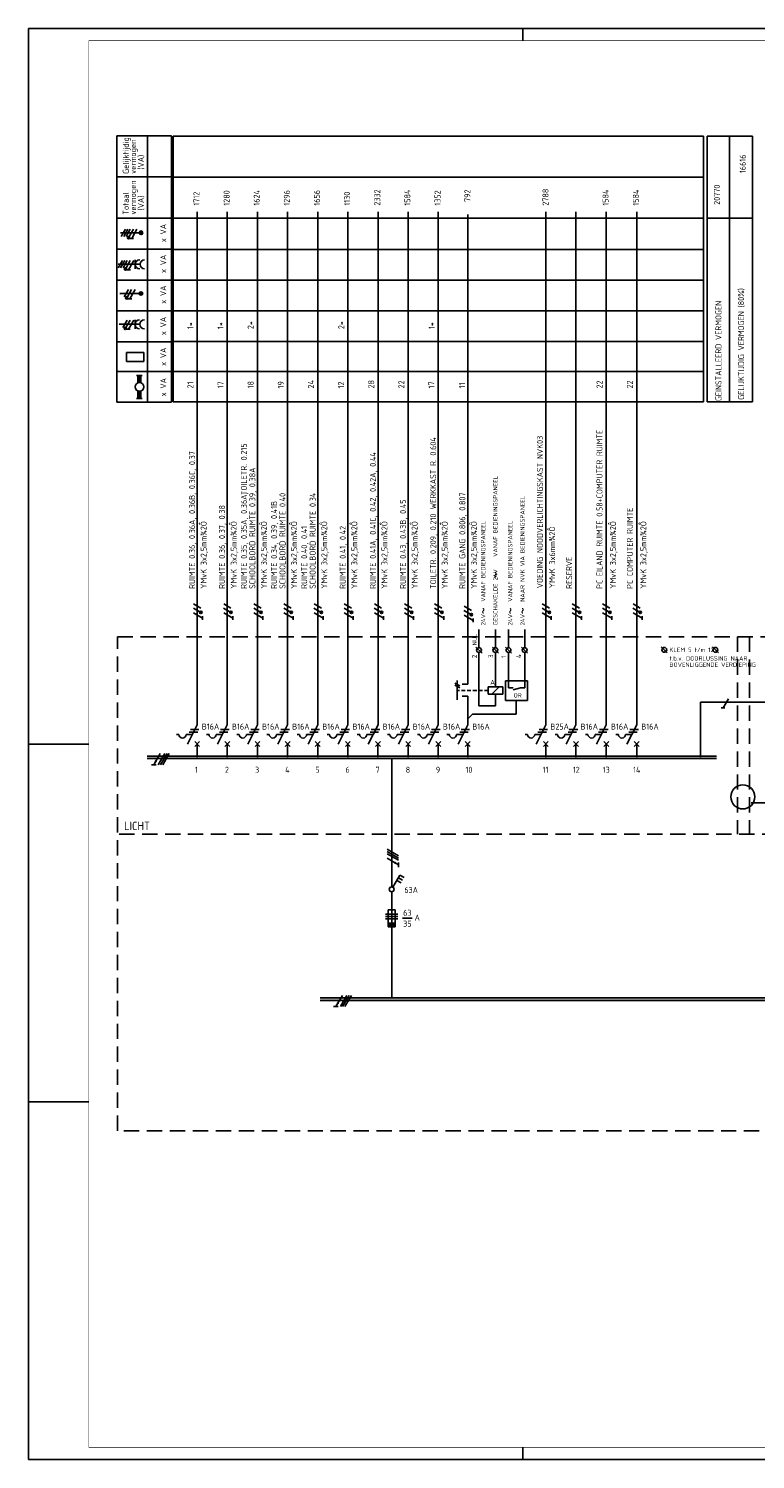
# Model space of a CAD drawing. Header units: millimetres. Extents: x 0 to 841, y 0 to 594.
# Tile 1 of 3: x 0 to 301, y 0 to 594. Entities that reach past the tile are written whole.
import ezdxf
from ezdxf.enums import TextEntityAlignment as Align

# ---------------------------------------------------------------- set-up
doc = ezdxf.new("R2010")
doc.units = ezdxf.units.MM
doc.linetypes.add('HIDDEN', pattern=[9.525, 6.35, -3.175])
doc.layers.get('0').update_dxf_attribs({"linetype": 'CONTINUOUS'})
for name, color, linetype in [('1', 7, 'CONTINUOUS'), ('40', 1, 'CONTINUOUS'), ('70', 1, 'CONTINUOUS'), ('71', 2, 'CONTINUOUS'), ('73', 4, 'CONTINUOUS'), ('EL$2B---_KADER', 4, 'CONTINUOUS'), ('LIJN018', 210, 'CONTINUOUS'), ('LIJN025', 10, 'CONTINUOUS'), ('LIJN035', 50, 'CONTINUOUS'), ('LIJN050', 90, 'CONTINUOUS'), ('TEKST18', 210, 'CONTINUOUS'), ('TEKST25', 10, 'CONTINUOUS'), ('TEKST35', 50, 'CONTINUOUS'), ('TEKST50', 90, 'CONTINUOUS')]:
    doc.layers.add(name, color=color, linetype=linetype)
doc.styles.add('5_0', font='iso.shx')
doc.styles.add('ISO', font='ISO.SHX')
doc.styles.add('NEN', font='iso.shx')
doc.styles.add('ROMAND', font='romand')
doc.styles.get("Standard").update_dxf_attribs({"font": 'iso.shx'})

# ---------------------------------------------------------------- blocks, each defined once
blk = doc.blocks.new('A1')
at = {"layer": 'LIJN025'}
for p, q in [((205, 589), (205, 594)), ((0, 297), (25, 297)), ((0, 148.5), (25, 148.5)), ((205, 0), (205, 5))]:
    blk.add_line(p, q, dxfattribs=at)
blk.add_lwpolyline([(0, 0), (0, 594), (841, 594), (841, 0)], close=True, dxfattribs=at)
at = {"layer": 'LIJN050', "const_width": 0.2}
blk.add_lwpolyline([(836, 5), (836, 589), (25, 589), (25, 5)], close=True, dxfattribs=at)
at = {"layer": 'TEKST25', "style": 'ROMAND', "width": 2.899115}
blk.add_attdef('STATUS', text='', height=2.5, dxfattribs=at).set_placement((795, 71.5), (834, 71.5), align=Align.FIT)
at = {"layer": 'TEKST25', "style": 'ISO'}
for tag, p in [('E', (796.25, 66)), ('NAAM-E', (807.75, 66)), ('DATUM-E', (826, 66)), ('D', (796.25, 61)), ('NAAM-D', (807.75, 61)), ('DATUM-D', (826, 61)), ('C', (796.25, 56)), ('B', (796.25, 51)), ('NAAM-B', (807.75, 51)), ('NAAM-C', (807.75, 56)), ('DATUM-B', (826, 51)), ('DATUM-C', (826, 56)), ('A', (796.25, 46)), ('NAAM-A', (807.75, 46)), ('DATUM-A', (826, 46))]:
    blk.add_attdef(tag, text='', height=2.5, dxfattribs=at).set_placement(p, align=Align.CENTER)
for tag, p in [('DATUM', (673.75, 36.25)), ('SCHAAL', (709, 36.25)), ('GETEKEND', (739.25, 36.25)), ('GECONTOL.', (774, 36.25)), ('FORMAAT', (804.25, 28.25))]:
    blk.add_attdef(tag, p, '', height=2.5, dxfattribs=at)
at = {"layer": 'TEKST35', "style": 'ISO'}
for tag, p in [('PROJECT', (675.5, 72.5)), ('PLAATS', (675.5, 63.5)), ('INSTALLATIE-REGEL1', (675.5, 52.5)), ('INSTALLATIE-REGEL2', (675.5, 43.5))]:
    blk.add_attdef(tag, p, '', height=4, dxfattribs=at)
blk.add_attdef('PROJ.NR.', text='', height=4, dxfattribs=at).set_placement((822, 23), align=Align.CENTER)
at = {"layer": 'TEKST50', "style": 'ISO'}
blk.add_attdef('FILE-NAAM', text='', height=5, dxfattribs=at).set_placement((814.5, 7.5), align=Align.CENTER)
blk = doc.blocks.new('RWS035')
at = {"layer": '71'}
for p, q in [((-2, 8), (2, 8)), ((-1, 2.83), (-1, 8)), ((1, 2.83), (1, 8)), ((2, -8), (-2, -8)), ((-1, -2.83), (-1, -8)), ((1, -2.83), (1, -8))]:
    blk.add_line(p, q, dxfattribs=at)
blk.add_circle((0, 0), 3, dxfattribs=at)
for points in [[(-1, 3), (1, 3), (-1, 8), (1, 8)], [(-1, 3), (-1, 2.9), (0, 3)], [(1, 2.9), (1, 3), (0.1, 3)], [(-1, -3), (-1, -2.9), (-0.1, -3)], [(-1, -8), (1, -8), (-1, -3), (1, -3)], [(1, -3), (1, -2.9), (0.1, -3)]]:
    blk.add_solid(points, dxfattribs=at)
blk = doc.blocks.new('RWS075')
at = {"layer": '71'}
blk.add_line((2, 0), (0, -2), dxfattribs=at)
blk = doc.blocks.new('RWS023', base_point=(227, 181))
at = {"layer": '40', "style": 'NEN'}
blk.add_text('~', height=5, dxfattribs=at).set_placement((223.5, 179.5))

msp = doc.modelspace()

# ---------------------------------------------------------------- linework, layer by layer
at = {"color": 10}
for p, q in [((54.61, 293.04), (51.91, 288.35)), ((56.49, 293.04), (53.78, 288.35)), ((57.42, 293.04), (54.72, 288.35)), ((57.42, 293.04), (54.72, 288.35)), ((58.36, 293.04), (55.66, 288.35)), ((52.84, 288.35), (50.97, 288.35)), ((148.79, 253.29), (153.47, 250.58)), ((148.79, 252.35), (153.47, 249.65)), ((148.79, 252.35), (153.47, 249.65)), ((148.79, 251.42), (153.47, 248.71)), ((148.79, 249.54), (153.47, 246.83)), ((153.47, 247.77), (153.47, 245.9)), ((130.15, 192.65), (127.44, 187.97)), ((132.03, 192.65), (129.32, 187.97)), ((132.96, 192.65), (130.26, 187.97)), ((132.96, 192.65), (130.26, 187.97)), ((133.9, 192.65), (131.19, 187.97)), ((128.38, 187.97), (126.51, 187.97))]:
    msp.add_line(p, q, dxfattribs=at)
for p, q in [((57.42, 293.04), (54.72, 288.35)), ((148.79, 252.35), (153.47, 249.65)), ((132.96, 192.65), (130.26, 187.97))]:
    msp.add_line(p, q)
at = {"color": 10, "const_width": 0.469}
for points in [[(52.92, 289.64, 1), (52.51, 289.87, 1)], [(152.18, 247.85, 1), (151.95, 247.44, 1)], [(128.46, 189.26, 1), (128.05, 189.49, 1)]]:
    msp.add_lwpolyline(points, format="xyb", close=True, dxfattribs=at)
at = {"layer": '1', "color": 1}
for p, q in [((40.18, 510.67), (38.43, 507.64)), ((41.18, 510.67), (39.43, 507.64)), ((42.18, 510.67), (40.43, 507.64)), ((43.43, 510.67), (41.7, 507.68)), ((44.93, 510.67), (42.74, 506.88)), ((38.91, 497.67), (37.16, 494.64)), ((39.91, 497.67), (38.16, 494.64)), ((40.91, 497.67), (39.16, 494.64)), ((42.16, 497.67), (40.43, 494.68)), ((43.66, 497.67), (41.47, 493.88)), ((41.42, 485.65), (39.67, 482.62)), ((42.67, 485.65), (40.95, 482.67)), ((44.17, 485.65), (41.99, 481.87)), ((40.82, 472.95), (39.07, 469.92)), ((42.07, 472.95), (40.35, 469.97)), ((43.57, 472.95), (41.39, 469.17)), ((71.36, 351.66), (68.37, 353.38)), ((71.43, 353.38), (68.4, 355.13)), ((72.18, 349.22), (68.4, 351.41)), ((83.86, 351.66), (80.87, 353.38)), ((83.93, 353.38), (80.9, 355.13)), ((84.68, 349.22), (80.9, 351.41)), ((96.36, 351.66), (93.37, 353.38)), ((96.43, 353.38), (93.4, 355.13)), ((97.18, 349.22), (93.4, 351.41)), ((108.86, 351.66), (105.87, 353.38)), ((108.93, 353.38), (105.9, 355.13)), ((109.68, 349.22), (105.9, 351.41)), ((121.36, 351.66), (118.37, 353.38)), ((121.43, 353.38), (118.4, 355.13)), ((122.18, 349.22), (118.4, 351.41)), ((133.86, 351.66), (130.87, 353.38)), ((133.93, 353.38), (130.9, 355.13)), ((134.68, 349.22), (130.9, 351.41)), ((146.36, 351.66), (143.37, 353.38)), ((146.43, 353.38), (143.4, 355.13)), ((147.18, 349.22), (143.4, 351.41)), ((158.86, 351.66), (155.87, 353.38)), ((158.93, 353.38), (155.9, 355.13)), ((159.68, 349.22), (155.9, 351.41)), ((171.36, 351.66), (168.37, 353.38)), ((171.43, 353.38), (168.4, 355.13)), ((172.18, 349.22), (168.4, 351.41)), ((183.56, 350.72), (180.57, 352.45)), ((184.39, 348.29), (180.6, 350.47)), ((183.64, 352.45), (180.61, 354.2)), ((215.96, 351.66), (212.97, 353.38)), ((216.03, 353.38), (213, 355.13)), ((216.78, 349.22), (213, 351.41)), ((228.46, 351.66), (225.47, 353.38)), ((228.53, 353.38), (225.5, 355.13)), ((229.28, 349.22), (225.5, 351.41)), ((241.06, 351.66), (238.07, 353.38)), ((241.13, 353.38), (238.1, 355.13)), ((241.88, 349.22), (238.1, 351.41)), ((253.66, 351.66), (250.67, 353.38)), ((253.73, 353.38), (250.7, 355.13)), ((254.48, 349.22), (250.7, 351.41)), ((176.8, 322.27), (178.8, 321.12)), ((176.8, 321.47), (178.8, 320.32)), ((290.31, 315.82), (288.13, 312.03)), ((148.09, 226.4), (153.09, 226.4)), ((153.09, 226.4), (148.09, 226.4)), ((148.09, 225.4), (153.09, 225.4)), ((148.09, 224.4), (153.09, 224.4))]:
    msp.add_line(p, q, dxfattribs=at)
at = {"layer": '1', "color": 1, "linetype": 'HIDDEN', "ltscale": 0.25}
msp.add_line((190.62, 319.26), (177.8, 319.26), dxfattribs=at)
at = {"layer": '1', "color": 2}
for p, q in [((190.64, 320.75), (196.64, 320.75)), ((190.64, 320.75), (190.64, 317.75)), ((196.64, 317.75), (190.64, 317.75)), ((196.64, 320.75), (196.64, 317.75)), ((65.9, 296.97), (69.92, 305)), ((78.4, 296.97), (82.42, 305)), ((90.9, 296.97), (94.92, 305)), ((103.4, 296.97), (107.42, 305)), ((115.9, 296.97), (119.92, 305)), ((128.4, 296.97), (132.42, 305)), ((140.9, 296.97), (144.92, 305)), ((153.4, 296.97), (157.42, 305)), ((165.9, 296.97), (169.92, 305)), ((178.11, 296.97), (182.12, 305)), ((210.5, 296.97), (214.52, 305)), ((223, 296.97), (227.02, 305)), ((235.6, 296.97), (239.62, 305)), ((248.2, 296.97), (252.22, 305)), ((61.32, 300.97), (62.32, 300.97)), ((65.32, 300.97), (67.9, 300.97)), ((73.82, 300.97), (74.82, 300.97)), ((77.82, 300.97), (80.4, 300.97)), ((86.32, 300.97), (87.32, 300.97)), ((90.32, 300.97), (92.9, 300.97)), ((98.82, 300.97), (99.82, 300.97)), ((102.82, 300.97), (105.4, 300.97)), ((111.32, 300.97), (112.32, 300.97)), ((115.32, 300.97), (117.9, 300.97)), ((123.82, 300.97), (124.82, 300.97)), ((127.82, 300.97), (130.4, 300.97)), ((136.32, 300.97), (137.32, 300.97)), ((140.32, 300.97), (142.9, 300.97)), ((148.82, 300.97), (149.82, 300.97)), ((152.82, 300.97), (155.4, 300.97)), ((161.32, 300.97), (162.32, 300.97)), ((165.32, 300.97), (167.9, 300.97)), ((173.52, 300.97), (174.52, 300.97)), ((177.52, 300.97), (180.11, 300.97)), ((205.92, 300.97), (206.92, 300.97)), ((209.92, 300.97), (212.5, 300.97)), ((218.42, 300.97), (219.42, 300.97)), ((222.42, 300.97), (225, 300.97)), ((231.02, 300.97), (232.02, 300.97)), ((235.02, 300.97), (237.6, 300.97)), ((243.62, 300.97), (244.62, 300.97)), ((247.62, 300.97), (250.2, 300.97)), ((149.09, 221.15), (149.09, 228.15)), ((149.09, 228.15), (152.09, 228.15)), ((152.09, 228.15), (152.09, 221.15)), ((152.09, 222.65), (149.09, 222.65)), ((152.09, 222.4), (149.09, 222.4)), ((152.09, 222.15), (149.09, 222.15)), ((152.09, 221.9), (149.09, 221.9)), ((152.09, 221.65), (149.09, 221.65)), ((152.09, 221.4), (149.09, 221.4)), ((152.09, 221.15), (149.09, 221.15))]:
    msp.add_line(p, q, dxfattribs=at)
at = {"layer": '1', "color": 1}
for centre in [(41.46, 507.24), (40.19, 494.24), (40.7, 482.23), (40.1, 469.53), (71.43, 351.63), (83.93, 351.63), (96.43, 351.63), (108.93, 351.63), (121.43, 351.63), (133.93, 351.63), (146.43, 351.63), (158.93, 351.63), (171.43, 351.63), (183.64, 350.7), (216.03, 351.63), (228.53, 351.63), (241.13, 351.63), (253.73, 351.63)]:
    msp.add_circle(centre, 0.5, dxfattribs=at)
at = {"layer": '1', "color": 2}
for centre in [(63.82, 300.97), (76.32, 300.97), (88.82, 300.97), (101.32, 300.97), (113.82, 300.97), (126.32, 300.97), (138.82, 300.97), (151.32, 300.97), (163.82, 300.97), (176.02, 300.97), (208.42, 300.97), (220.92, 300.97), (233.52, 300.97), (246.12, 300.97)]:
    msp.add_arc(centre, 1.5, 180, 0, dxfattribs=at)
at = {"layer": '70'}
for p, q in [((43.52, 506.88), (41.97, 506.88)), ((42.25, 493.88), (40.7, 493.88)), ((42.76, 481.87), (41.21, 481.87)), ((42.16, 469.17), (40.61, 469.17)), ((72.17, 348.51), (72.17, 350.06)), ((84.67, 348.51), (84.67, 350.06)), ((97.17, 348.51), (97.17, 350.06)), ((109.67, 348.51), (109.67, 350.06)), ((122.17, 348.51), (122.17, 350.06)), ((134.67, 348.51), (134.67, 350.06)), ((147.17, 348.51), (147.17, 350.06)), ((159.67, 348.51), (159.67, 350.06)), ((172.17, 348.51), (172.17, 350.06)), ((184.38, 347.57), (184.38, 349.13)), ((216.77, 348.51), (216.77, 350.06)), ((229.27, 348.51), (229.27, 350.06)), ((241.87, 348.51), (241.87, 350.06)), ((254.47, 348.51), (254.47, 350.06)), ((288.81, 312.03), (287.26, 312.03)), ((67.15, 302.97), (70.65, 302.97)), ((79.65, 302.97), (83.15, 302.97)), ((92.15, 302.97), (95.65, 302.97)), ((104.65, 302.97), (108.15, 302.97)), ((117.15, 302.97), (120.65, 302.97)), ((129.65, 302.97), (133.15, 302.97)), ((142.15, 302.97), (145.65, 302.97)), ((154.65, 302.97), (158.15, 302.97)), ((167.15, 302.97), (170.65, 302.97)), ((179.36, 302.97), (182.86, 302.97)), ((211.75, 302.97), (215.25, 302.97)), ((224.25, 302.97), (227.75, 302.97)), ((236.85, 302.97), (240.35, 302.97)), ((249.45, 302.97), (252.95, 302.97)), ((66.65, 301.97), (70.15, 301.97)), ((79.15, 301.97), (82.65, 301.97)), ((91.65, 301.97), (95.15, 301.97)), ((104.15, 301.97), (107.65, 301.97)), ((116.65, 301.97), (120.15, 301.97)), ((129.15, 301.97), (132.65, 301.97)), ((141.65, 301.97), (145.15, 301.97)), ((154.15, 301.97), (157.65, 301.97)), ((166.65, 301.97), (170.15, 301.97)), ((178.86, 301.97), (182.36, 301.97)), ((211.25, 301.97), (214.75, 301.97)), ((223.75, 301.97), (227.25, 301.97)), ((236.35, 301.97), (239.85, 301.97)), ((248.95, 301.97), (252.45, 301.97)), ((155.11, 224.66), (159.11, 224.66))]:
    msp.add_line(p, q, dxfattribs=at)
at = {"layer": '70', "const_width": 0.5}
for points in [[(41.21, 507.24, 1), (41.71, 507.24, 1)], [(39.94, 494.24, 1), (40.44, 494.24, 1)], [(40.45, 482.23, 1), (40.95, 482.23, 1)], [(39.85, 469.53, 1), (40.35, 469.53, 1)], [(71.43, 351.88, 1), (71.43, 351.38, 1)], [(83.93, 351.88, 1), (83.93, 351.38, 1)], [(96.43, 351.88, 1), (96.43, 351.38, 1)], [(108.93, 351.88, 1), (108.93, 351.38, 1)], [(121.43, 351.88, 1), (121.43, 351.38, 1)], [(133.93, 351.88, 1), (133.93, 351.38, 1)], [(146.43, 351.88, 1), (146.43, 351.38, 1)], [(158.93, 351.88, 1), (158.93, 351.38, 1)], [(171.43, 351.88, 1), (171.43, 351.38, 1)], [(183.64, 350.95, 1), (183.64, 350.45, 1)]]:
    msp.add_lwpolyline(points, format="xyb", close=True, dxfattribs=at)
at = {"layer": '70'}
for centre, start, end in [((216.03, 351.63), 90, 270), ((216.03, 351.63), 270, 90), ((228.53, 351.63), 90, 270), ((228.53, 351.63), 270, 90), ((241.13, 351.63), 90, 270), ((241.13, 351.63), 270, 90), ((253.73, 351.63), 90, 270), ((253.73, 351.63), 270, 90)]:
    msp.add_arc(centre, 0.25, start, end, dxfattribs=at)
at = {"layer": '71'}
for p, q in [((37.12, 496.15), (46.21, 496.15)), ((44.21, 494.27), (44.21, 498.03)), ((37.52, 471.25), (46.12, 471.25)), ((44.12, 469.37), (44.12, 473.13)), ((40.59, 459.56), (47.77, 459.56)), ((40.59, 455.8), (40.59, 459.56)), ((47.77, 455.8), (47.77, 459.56)), ((40.59, 455.8), (47.77, 455.8)), ((188.06, 334.74), (185.56, 337.24)), ((194.85, 334.74), (192.35, 337.24)), ((200.3, 334.74), (197.8, 337.24)), ((207, 334.74), (204.5, 337.24)), ((264.92, 334.85), (262.42, 337.35)), ((286.12, 334.85), (283.62, 337.35)), ((177.8, 323.37), (177.8, 315.37)), ((182.12, 321.87), (179.8, 321.87)), ((197.8, 323.17), (197.8, 315.07)), ((206.9, 323.17), (197.8, 323.17)), ((206.9, 315.07), (206.9, 323.17)), ((182.12, 316.87), (179.8, 316.87)), ((197.8, 315.07), (206.9, 315.07)), ((204.04, 320.25), (200.94, 319.49)), ((70.92, 295.97), (68.92, 297.97)), ((68.92, 295.97), (70.92, 297.97)), ((83.42, 295.97), (81.42, 297.97)), ((81.42, 295.97), (83.42, 297.97)), ((95.92, 295.97), (93.92, 297.97)), ((93.92, 295.97), (95.92, 297.97)), ((108.42, 295.97), (106.42, 297.97)), ((106.42, 295.97), (108.42, 297.97)), ((120.92, 295.97), (118.92, 297.97)), ((118.92, 295.97), (120.92, 297.97)), ((133.42, 295.97), (131.42, 297.97)), ((131.42, 295.97), (133.42, 297.97)), ((143.92, 295.97), (145.92, 297.97)), ((145.92, 295.97), (143.92, 297.97)), ((156.42, 295.97), (158.42, 297.97)), ((158.42, 295.97), (156.42, 297.97)), ((168.92, 295.97), (170.92, 297.97)), ((170.92, 295.97), (168.92, 297.97)), ((181.12, 295.97), (183.12, 297.97)), ((183.12, 295.97), (181.12, 297.97)), ((213.52, 295.97), (215.52, 297.97)), ((215.52, 295.97), (213.52, 297.97)), ((228.02, 295.97), (226.02, 297.97)), ((226.02, 295.97), (228.02, 297.97)), ((240.62, 295.97), (238.62, 297.97)), ((238.62, 295.97), (240.62, 297.97)), ((251.22, 295.97), (253.22, 297.97)), ((253.22, 295.97), (251.22, 297.97)), ((151.1, 237.51), (154, 242.53)), ((152.75, 240.37), (154.48, 239.37)), ((153.37, 241.45), (155.1, 240.45)), ((154, 242.53), (155.73, 241.53))]:
    msp.add_line(p, q, dxfattribs=at)
for centre, radius in [((46.61, 509.23), 0.75), ((46.61, 509.23), 0.5), ((46.61, 509.23), 0.25), ((46.55, 484.04), 0.75), ((46.55, 484.04), 0.5), ((46.55, 484.04), 0.25), ((186.81, 335.99), 1), ((193.6, 335.99), 1), ((199.05, 335.99), 1), ((205.75, 335.99), 1), ((263.67, 336.1), 1), ((284.87, 336.1), 1), ((150.59, 236.65), 1)]:
    msp.add_circle(centre, radius, dxfattribs=at)
for centre in [(46.09, 496.15), (48.09, 496.15), (46, 471.25), (48, 471.25)]:
    msp.add_arc(centre, 1.88, 90, 270, dxfattribs=at)
at = {"layer": '73'}
for p, q in [((49.19, 291.98), (285.39, 291.98)), ((49.19, 290.98), (285.39, 290.98)), ((120.94, 191.58), (814.99, 191.58)), ((120.94, 190.58), (814.99, 190.58))]:
    msp.add_line(p, q, dxfattribs=at)
for points in [[(285.39, 290.98), (285.39, 291.98), (49.19, 290.98), (49.19, 291.98)], [(814.99, 190.58), (814.99, 191.58), (120.94, 190.58), (120.94, 191.58)]]:
    msp.add_solid(points, dxfattribs=at)
at = {"layer": 'LIJN018', "color": 9, "linetype": 'Continuous'}
for p, q in [((59.92, 549.33), (279.92, 549.33)), ((59.92, 438.99), (59.92, 549.33)), ((59.92, 532.33), (279.92, 532.33)), ((59.92, 515.36), (279.92, 515.36)), ((59.92, 502.36), (279.92, 502.36)), ((59.92, 489.59), (279.92, 489.59)), ((59.92, 476.79), (279.92, 476.79)), ((59.92, 464.09), (279.92, 464.09)), ((59.92, 451.59), (279.92, 451.59)), ((59.92, 438.99), (279.92, 438.99))]:
    msp.add_line(p, q, dxfattribs=at)
at = {"layer": 'LIJN018', "color": 9}
msp.add_line((279.92, 438.99), (279.92, 549.33), dxfattribs=at)
at = {"layer": 'LIJN025', "linetype": 'Continuous'}
for p, q in [((36.64, 438.96), (36.64, 549.43)), ((36.64, 549.43), (59.32, 549.43)), ((49.32, 438.96), (49.32, 549.43)), ((59.32, 438.96), (59.32, 549.43)), ((281.49, 439.05), (281.49, 549.36)), ((281.49, 549.36), (300.28, 549.36)), ((290.66, 439.05), (290.66, 549.2)), ((300.28, 439.05), (300.28, 549.36)), ((36.64, 532.51), (59.32, 532.51)), ((36.64, 515.27), (59.32, 515.27)), ((281.49, 515.36), (300.28, 515.36)), ((36.64, 502.39), (59.32, 502.39)), ((36.64, 489.52), (59.32, 489.52)), ((36.64, 476.81), (59.32, 476.81)), ((36.64, 464.03), (59.32, 464.03)), ((36.64, 451.59), (59.32, 451.59)), ((36.64, 438.96), (59.32, 438.96))]:
    msp.add_line(p, q, dxfattribs=at)
at = {"layer": 'LIJN025'}
for p, q in [((281.49, 439.05), (300.28, 439.05)), ((195.12, 320.75), (192.12, 317.75)), ((299.75, 272.55), (328.25, 272.55))]:
    msp.add_line(p, q, dxfattribs=at)
at = {"layer": 'LIJN025', "linetype": 'HIDDEN'}
for p, q in [((36.92, 341.55), (826.95, 341.55)), ((36.92, 136.44), (36.92, 341.55)), ((294, 341.55), (294, 259.55)), ((299, 341.55), (299, 259.55)), ((758.25, 259.55), (36.92, 259.55)), ((826.95, 136.44), (36.92, 136.44))]:
    msp.add_line(p, q, dxfattribs=at)
at = {"layer": 'LIJN035'}
for p, q in [((69.92, 305), (69.92, 518)), ((82.42, 305), (82.42, 518)), ((94.92, 305), (94.92, 518)), ((107.42, 305), (107.42, 518)), ((119.92, 305), (119.92, 518)), ((132.42, 305), (132.42, 518)), ((144.92, 305), (144.92, 518)), ((157.42, 305), (157.42, 518)), ((169.92, 305), (169.92, 518)), ((182.12, 321.87), (182.12, 516.87)), ((214.52, 305), (214.52, 518)), ((227.02, 305), (227.02, 518)), ((239.62, 305), (239.62, 518)), ((252.22, 305), (252.22, 518)), ((46.11, 509.23), (38.04, 509.23)), ((46.05, 484.04), (37.85, 484.04)), ((186.77, 336.95), (186.77, 344.49)), ((193.61, 336.99), (193.61, 344.49)), ((199.06, 336.95), (199.06, 344.49)), ((205.8, 336.95), (205.8, 344.49)), ((186.77, 312.86), (186.77, 334.99)), ((193.61, 320.75), (193.61, 334.99)), ((199.07, 320.25), (199.07, 334.99)), ((205.77, 320.25), (205.77, 334.99)), ((182.12, 305), (182.12, 316.87)), ((193.64, 317.75), (193.64, 312.86)), ((199.07, 320.25), (201.05, 320.25)), ((202.29, 309.4), (202.29, 315.1)), ((204.04, 320.25), (205.77, 320.25)), ((184.12, 309.4), (202.29, 309.4)), ((186.77, 312.86), (193.64, 312.86)), ((278.63, 314.3), (316.94, 314.3)), ((278.63, 291.55), (278.63, 314.3)), ((69.92, 291.55), (69.92, 297.05)), ((82.42, 291.55), (82.42, 297.05)), ((94.92, 291.55), (94.92, 297.05)), ((107.42, 291.55), (107.42, 297.05)), ((119.92, 291.55), (119.92, 297.05)), ((132.42, 291.55), (132.42, 297.05)), ((144.91, 291.55), (144.91, 297.05)), ((157.42, 291.55), (157.42, 297.05)), ((169.92, 291.55), (169.92, 297.05)), ((182.12, 291.55), (182.12, 297.05)), ((214.52, 291.55), (214.52, 297.05)), ((227.02, 291.55), (227.02, 297.05)), ((239.62, 291.55), (239.62, 297.05)), ((252.22, 291.55), (252.22, 297.05)), ((150.59, 237.65), (150.59, 291.05)), ((150.59, 235.65), (150.59, 191.55)), ((154.22, 191.55), (154.22, 191.35))]:
    msp.add_line(p, q, dxfattribs=at)
msp.add_circle((296.25, 275.05), 5, dxfattribs=at)

# ---------------------------------------------------------------- block references
at = {"layer": 'EL$2B---_KADER'}
msp.add_blockref('A1', (0, 0), dxfattribs=at)
at = {"layer": 'LIJN035', "xscale": 0.6000000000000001, "yscale": 0.6000000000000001, "zscale": 0.6000000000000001}
msp.add_blockref('RWS035', (45.96, 445.23), dxfattribs=at)
at = {"layer": 'LIJN035', "rotation": 90}
for p in [(194.78, 369.25), (189.72, 354.24), (200.94, 354.24), (206.03, 354.24)]:
    msp.add_blockref('RWS023', p, dxfattribs=at)
at = {"layer": 'TEKST25'}
msp.add_blockref('RWS075', (182.12, 309.4), dxfattribs=at)

# ---------------------------------------------------------------- texts
at = {"layer": '40', "linetype": 'Continuous', "style": 'NEN'}
for s, p in [('Gelijktijdig', (41.57, 533.68)), ('vermogen', (44.57, 533.68)), ('(VA)', (47.82, 535.43)), ('vermogen', (44.57, 516.76)), ('Totaal', (41.57, 516.76)), ('(VA)', (47.82, 518.51)), ('x VA', (57.07, 505.32)), ('x VA', (57.07, 492.55)), ('x VA', (57.07, 479.76)), ('x VA', (57.07, 466.74)), ('x VA', (57.07, 453.97)), ('x VA', (57.07, 441.33))]:
    msp.add_text(s, height=2.5, rotation=90, dxfattribs=at).set_placement(p)
at = {"layer": '40', "style": 'NEN'}
for s, p in [('16616', (297.47, 537.86)), ('20770', (286.75, 525.04)), ('GELIJKTIJDIG VERMOGEN (80%)', (296.79, 463.08)), ('GEINSTALLEERD VERMOGEN', (287.4, 460.18))]:
    msp.add_text(s, height=2.5, rotation=90, dxfattribs=at).set_placement(p, align=Align.CENTER)
for s, height, p in [('1712', 2.5, (70.85, 520.5)), ('1280', 2.5, (83.35, 520.5)), ('1624', 2.5, (95.85, 520.5)), ('1296', 2.5, (108.35, 520.5)), ('1656', 2.5, (120.85, 520.5)), ('1130', 2.5, (133.35, 520.5)), ('2332', 2.5, (145.85, 520.5)), ('1584', 2.5, (158.35, 520.5)), ('1352', 2.5, (170.85, 520.5)), (' 792', 2.5, (183.25, 520.5)), ('2788', 2.5, (215.65, 520.5)), ('1584', 2.5, (240.55, 520.5)), ('1584', 2.5, (253.15, 520.5)), ('1*', 2.5, (68.35, 469.22)), ('1*', 2.5, (80.85, 469.22)), ('2*', 2.5, (93.35, 469.22)), ('2*', 2.5, (130.95, 469.22)), ('1*', 2.5, (168.45, 469.22)), ('21', 2.5, (68.35, 444.62)), ('17', 2.5, (80.85, 444.62)), ('18', 2.5, (93.35, 444.62)), ('19', 2.5, (105.85, 444.62)), ('24', 2.5, (118.35, 444.62)), ('12', 2.5, (130.85, 444.62)), ('28', 2.5, (143.35, 444.62)), ('22', 2.5, (155.85, 444.62)), ('17', 2.5, (168.35, 444.62)), ('11', 2.5, (181.05, 444.62)), ('22', 2.5, (238.05, 444.62)), ('22', 2.5, (250.65, 444.62)), ('VOEDING NOODVERLICHTINGSKAST NVK03', 2.5, (213.32, 361.65)), ('PC EILAND RUIMTE 0.58+COMPUTER RUIMTE', 2.5, (238.05, 361.4)), ('TOILETR. 0.215', 2.5, (90.55, 400.3)), ('WERKKAST R. 0.604', 2.5, (169.05, 394.4)), ('RUIMTE 0.36, 0.36A, 0.36B, 0.36C, 0.37', 2.5, (69.05, 361.4)), ('RUIMTE 0.41A, 0.41C, 0.42, 0.42A, 0.44', 2.5, (144.05, 361.4)), ('SCHOOLBORD RUIMTE 0.39, 0.38A', 2.5, (94.05, 361.4)), ('SCHOOLBORD RUIMTE 0.40', 2.5, (106.55, 361.4)), ('SCHOOLBORD RUIMTE 0.34', 2.5, (119.05, 361.4)), ('RUIMTE 0.35, 0.35A, 0.36A, ', 2.5, (90.55, 361.4)), ('RUIMTE 0.34, 0.39, 0.41B', 2.5, (103.05, 361.4)), ('RUIMTE 0.43, 0.43B, 0.45', 2.5, (156.55, 361.4)), ('RUIMTE GANG 0.806, 0.807', 2.5, (181.15, 361.4)), ('RUIMTE 0.36, 0.37, 0.38', 2.5, (81.45, 361.4)), ('TOILETR. 0.209, 0.210', 2.5, (169.05, 361.4)), ('PC COMPUTER RUIMTE', 2.5, (250.65, 361.4)), (' YMvK 3x2,5mm¾2Ô', 2.5, (73.85, 359.9)), (' YMvK 3x2,5mm¾2Ô', 2.5, (86.35, 359.9)), (' YMvK 3x2,5mm¾2Ô', 2.5, (98.85, 359.9)), (' YMvK 3x2,5mm¾2Ô', 2.5, (111.35, 359.9)), ('RUIMTE 0.40, 0.41', 2.5, (115.55, 361.4)), (' YMvK 3x2,5mm¾2Ô', 2.5, (123.85, 359.9)), ('RUIMTE 0.41, 0.42', 2.5, (131.55, 361.4)), (' YMvK 3x2,5mm¾2Ô', 2.5, (136.35, 359.9)), (' YMvK 3x2,5mm¾2Ô', 2.5, (136.35, 359.9)), (' YMvK 3x2,5mm¾2Ô', 2.5, (148.85, 359.9)), (' YMvK 3x2,5mm¾2Ô', 2.5, (161.35, 359.9)), (' YMvK 3x2,5mm¾2Ô', 2.5, (173.85, 359.9)), (' YMvK 3x2,5mm¾2Ô', 2.5, (185.95, 359.9)), (' YMvK 3x6mm¾2Ô', 2.5, (218.4, 360.15)), (' YMvK 3x2,5mm¾2Ô', 2.5, (243.65, 359.9)), (' YMvK 3x2,5mm¾2Ô', 2.5, (256.25, 359.9)), ('RESERVE', 2.5, (225.45, 361.4)), ('2', 2, (185.94, 332.61)), ('3', 2, (192.64, 332.65)), ('1', 2, (198.09, 332.65)), ('4', 2, (204.31, 332.65))]:
    msp.add_text(s, height=height, rotation=90, dxfattribs=at).set_placement(p)
for s, height, p in [('A', 2, (191.43, 321.61)), ('OR', 1.8, (201.16, 316.27)), ('B16A', 2.5, (71.83, 302.98)), ('B16A', 2.5, (84.33, 302.98)), ('B16A', 2.5, (96.83, 302.98)), ('B16A', 2.5, (109.33, 302.98)), ('B16A', 2.5, (121.83, 302.98)), ('B16A', 2.5, (134.33, 302.98)), ('B16A', 2.5, (146.83, 302.98)), ('B16A', 2.5, (159.33, 302.98)), ('B16A', 2.5, (171.83, 302.98)), ('B16A', 2.5, (184.04, 302.98)), ('B25A', 2.5, (216.43, 302.98)), ('B16A', 2.5, (228.93, 302.98)), ('B16A', 2.5, (241.53, 302.98)), ('B16A', 2.5, (254.13, 302.98)), ('A', 2.5, (160.11, 223.66))]:
    msp.add_text(s, height=height, dxfattribs=at).set_placement(p)
for s, p in [('63', (157.11, 225.66)), ('35', (157.11, 221.16))]:
    msp.add_text(s, height=2.5, dxfattribs=at).set_placement(p, align=Align.CENTER)
at = {"layer": 'TEKST18', "style": 'NEN'}
for s, p in [('GESCHAKELDE 24V    VANAF BEDIENINGSPANEEL', (194.49, 346.29)), ('24V    NAAR NVK VIA BEDIENINGSPANEEL', (205.74, 346.29)), ('24V    VANAF BEDIENINGSPANEEL', (189.43, 346.29)), ('24V    VANAF BEDIENINGSPANEEL', (200.65, 346.29)), ('NUL', (185.9, 337.94))]:
    msp.add_text(s, height=1.8, rotation=90, dxfattribs=at).set_placement(p)
at = {"layer": 'TEKST18'}
for s, p in [('t.b.v. DOORLUSSING NAAR', (265.8, 331.62)), ('KLEM 5 t/m 12', (265.8, 335.22)), ('BOVENLIGGENDE VERDIEPING', (265.8, 329.02))]:
    msp.add_text(s, height=1.8, dxfattribs=at).set_placement(p)
at = {"layer": 'TEKST25', "style": '5_0'}
for s, p in [('1', (68.92, 285.05)), ('2', (81.42, 285.05)), ('3', (93.92, 285.05)), ('4', (106.42, 285.05)), ('5', (118.92, 285.05)), ('6', (131.42, 285.05)), ('7', (143.91, 285.05)), ('8', (156.42, 285.05)), ('9', (168.92, 285.05)), ('10', (181.22, 285.05)), ('11', (213.22, 285.05)), ('12', (225.72, 285.05)), ('13', (238.12, 285.05)), ('14', (250.72, 285.05)), ('63A', (155.84, 235.15))]:
    msp.add_text(s, height=2.5, dxfattribs=at).set_placement(p)
at = {"layer": 'TEKST35', "linetype": 'HIDDEN', "style": 'ISO'}
msp.add_text('LICHT', height=3.5, dxfattribs=at).set_placement((39.59, 261.24))

doc.saveas('drawing.dxf')
